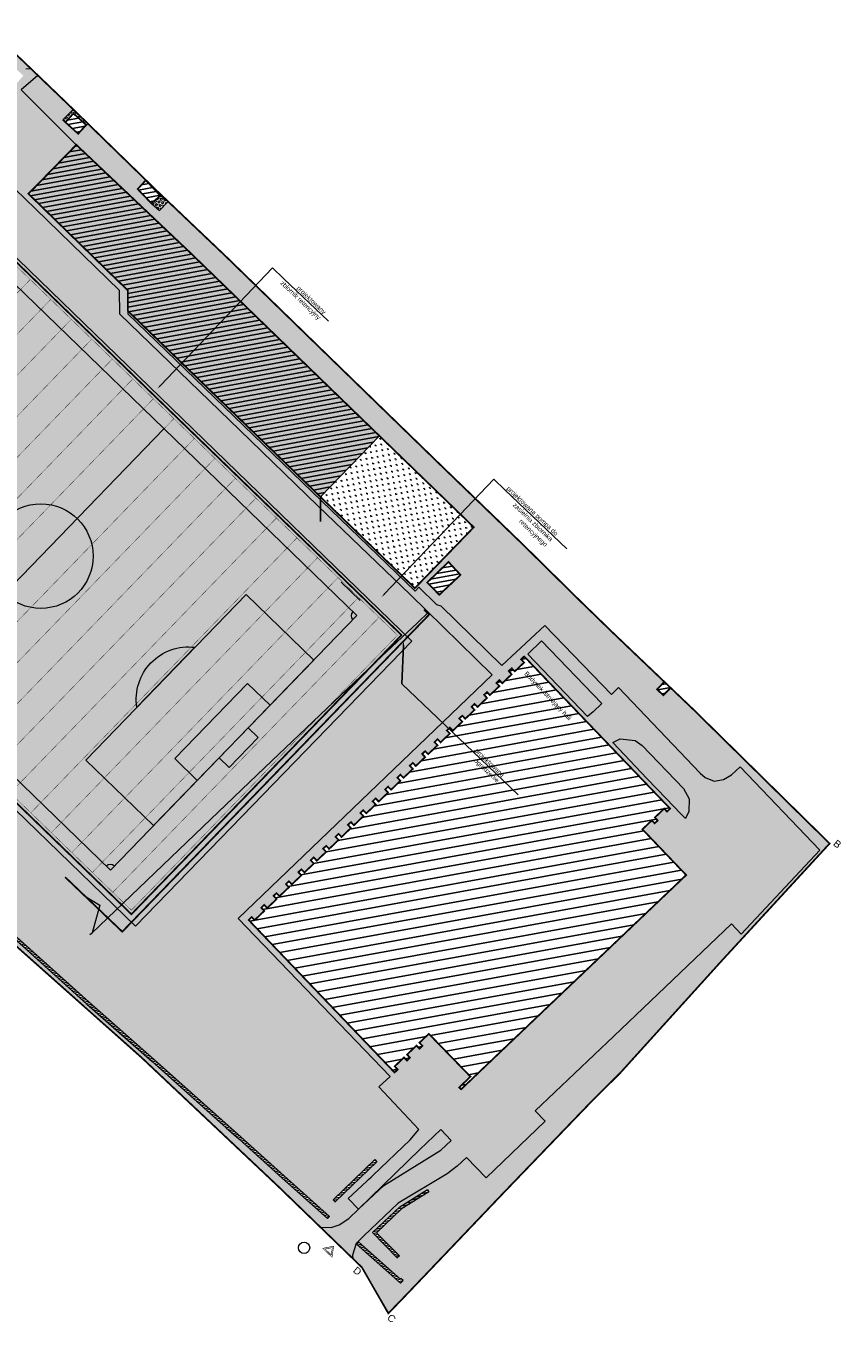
# Model space of a CAD drawing. Header units: metres. Extents: x 7426999 to 7429100, y 5539936 to 5541998.
# Tile 2 of 5: x 7427261 to 7427404, y 5541227 to 5541454. Entities that reach past the tile are written whole.
import ezdxf
from ezdxf import colors
from ezdxf.entities.mleader import LeaderData, LeaderLine
from ezdxf.lldxf.tags import DXFTag
from ezdxf.math import Vec2, Vec3

# ---------------------------------------------------------------- set-up
doc = ezdxf.new("R2010")
doc.units = ezdxf.units.M
doc.linetypes.add('DASHED', pattern=[0.75, 0.5, -0.25])
doc.linetypes.add('DASHED2', pattern=[0.375, 0.25, -0.125])
doc.layers.get('0').update_dxf_attribs({"linetype": 'CONTINUOUS'})
for name, color, linetype, lineweight in [('__OPISY', 7, 'CONTINUOUS', 5), ('_PZT_NAWIERZCHNIE_L', 7, 'CONTINUOUS', 9), ('A_boisko_L', 67, 'CONTINUOUS', 9), ('A_budynki istniejące_L', 252, 'CONTINUOUS', 70), ('A_drenaż', 6, 'CONTINUOUS', 9), ('A_granica terenu do wniosku o ULICP', 151, 'DASHED2', 40), ('A_mur oporowy', 2, 'CONTINUOUS', 9), ('A_ogrodzenie likwidacja', 1, 'KRZYZYKI', 20), ('A_opisy', 3, 'CONTINUOUS', 25), ('A_teren podlegający przekształceniu', 1, 'DASHED2', 70), ('A_WYMIAROWANIE_drenaż', 4, 'CONTINUOUS', 0)]:
    doc.layers.add(name, color=color, linetype=linetype, lineweight=lineweight)
for name, color, linetype, lineweight, transparency in [('A_boisko_H', 67, 'CONTINUOUS', 9, 0.5), ('A_chodniki_H', 253, 'CONTINUOUS', 9, 0.5), ('A_tereny zielone', 63, 'CONTINUOUS', 9, 0.7)]:
    doc.layers.add(name, color=color, linetype=linetype, lineweight=lineweight, transparency=transparency)
doc.layers.add('A_budynki istniejące_H', color=252, linetype='CONTINUOUS', transparency=0.5)
doc.layers.add('A_inne obiekty infrastruktury boiska', color=33, linetype='CONTINUOUS')
doc.layers.add('A_teren przekształcany na trawe naturalną', color=170, linetype='CONTINUOUS')
doc.layers.add('A_ogrodzenie_projektowane', color=7, linetype='DASHED2', lineweight=9, true_color=0xed840c)
doc.styles.add('Arial', font='arial.ttf')
doc.styles.add('ARIAL 500', font='arial.ttf', dxfattribs={"height": 0.8})
tags = doc.linetypes.add('KRZYZYKI', pattern='A,0,-5.08,["X",Standard,S=2.54,R=0,X=-2.54,Y=-1.27],-5.08', length=10.16).pattern_tags.tags
tags[6] = DXFTag(74, 10)
pattern_1 = [(258.63756, (7427116.40293, 5541359.69487), (0.3183944, -0.0639824), [0.1875, -0.375]), (18.63756, (7427116.40293, 5541359.69487), (-0.10378683, 0.30772885), [0.1875, -0.375]), (318.63756, (7427116.366, 5541359.51105), (0.2146076, 0.24374645), [0.1875, -0.375])]
pattern_2 = [(10.3329, (7427118.9615, 5541381.5784), (-0.1423725, 0.7808772), [])]
pattern_3 = [(13.80393, (7427116.40293, 5541359.69487), (-0.0757555, 0.30832994), [])]

# ---------------------------------------------------------------- blocks, each defined once
blk = doc.blocks.new('boisko 110x68')
at = {"linetype": 'DASHED', "ltscale": 5}
blk.add_lwpolyline([(0, 0), (110, 0), (110, 68), (0, 68)], close=True, dxfattribs=at)
for points in [[(8, 3), (102, 3), (102, 65), (8, 65)], [(24.5, 54.17), (8, 54.17), (8, 13.85), (24.5, 13.85)], [(85.5, 54.16), (102, 54.16), (102, 13.84), (85.5, 13.84)], [(8, 43.17), (13.5, 43.17), (13.5, 24.85), (8, 24.85)], [(102, 43.16), (96.5, 43.16), (96.5, 24.84), (102, 24.84)], [(5.56, 30.35), (8, 30.35), (8, 37.67), (5.56, 37.67)], [(104.44, 30.34), (102, 30.34), (102, 37.66), (104.44, 37.66)]]:
    blk.add_lwpolyline(points, close=True)
blk.add_lwpolyline([(55, 2.94), (55, 65)])
for points in [[(24.5, 41.32), (24.5, 26.7, 0.499146)], [(85.5, 41.31), (85.5, 26.69, -0.499146)]]:
    blk.add_lwpolyline(points, format="xyb", close=True)
blk.add_circle((55, 34.01), 9.15)
for centre, start, end in [((8, 65), 270, 0), ((102, 65), 180, 270), ((8, 3), 0, 90), ((102, 3), 90, 180)]:
    blk.add_arc(centre, 0.982, start, end)
blk = doc.blocks.new('bosiko 110x68')
at = {"layer": 'A_drenaż', "const_width": 0.06}
blk.add_lwpolyline([(0.5, 0.5), (109.5, 0.5), (109.5, 67.5), (0.5, 67.5)], close=True, dxfattribs=at)
for points in [[(5, 67.5), (5, 0.5)], [(10, 67.5), (10, 0.5)], [(15, 67.5), (15, 0.5)], [(20, 67.5), (20, 0.5)], [(25, 67.5), (25, 0.5)], [(30, 67.5), (30, 0.5)], [(35, 67.5), (35, 0.5)], [(40, 67.5), (40, 0.5)], [(45, 67.5), (45, 0.5)], [(50, 67.5), (50, 0.5)], [(55, 67.5), (55, 0.5)], [(60, 67.5), (60, 0.5)], [(65, 67.5), (65, 0.5)], [(70, 67.5), (70, 0.5)], [(75, 67.5), (75, 0.5)], [(80, 67.5), (80, 0.5)], [(85, 67.5), (85, 0.5)], [(90, 67.5), (90, 0.5)], [(95, 67.5), (95, 0.5)], [(100, 67.5), (100, 0.5)], [(105, 67.5), (105, 0.5)]]:
    blk.add_lwpolyline(points, dxfattribs=at)

msp = doc.modelspace()

# ---------------------------------------------------------------- hatches: boundary and pattern name
at = {"layer": 'A_boisko_H'}
h = msp.add_hatch(dxfattribs=at)
h.set_pattern_fill('SITEWORK_GRASS', color=256, angle=9, pattern_type=2)
h.set_pattern_definition([(55.3329, (7427119.65196, 5541382.3018), (-0.179367, 0.9837822), [0.1875, -1.2267136]), (10.3329, (7427119.652, 5541382.3018), (-0.179367, 0.9837822), [0.1875, -0.8125]), (100.3329, (7427119.652, 5541382.3018), (-0.9837822, -0.179367), [0.1875, -0.8125])])
h.paths.add_polyline_path([(7427327.09, 5541346.94), (7427248.05, 5541423.45), (7427200.75, 5541374.59), (7427279.79, 5541298.08)])
h = msp.add_hatch(dxfattribs=at)
h.set_pattern_fill('SITEWORK_GRASS', color=256, angle=9, pattern_type=2)
h.set_pattern_definition([(55.3329, (7427118.9615, 5541381.5784), (-0.179367, 0.9837822), [0.1875, -1.2267136]), (10.3329, (7427118.9615, 5541381.5784), (-0.179367, 0.9837822), [0.1875, -0.8125]), (100.3329, (7427118.9615, 5541381.5784), (-0.9837822, -0.179367), [0.1875, -0.8125])])
h.paths.add_polyline_path([(7427323.22, 5541381.81), (7427339.74, 5541365.82), (7427329.43, 5541355.16), (7427321.28, 5541363.03), (7427312.9, 5541371.13)])
at = {"layer": 'A_budynki istniejące_H'}
h = msp.add_hatch(dxfattribs=at)
h.set_pattern_fill('ANSI31', color=256, scale=0.5, angle=9)
h.set_pattern_definition([(10.3329, (7427118.9615, 5541381.5784), (-0.284745, 1.561754), [])])
h.paths.add_polyline_path([(7427348.56, 5541343.21), (7427374.12, 5541316.56), (7427373.58, 5541316.05), (7427373.09, 5541316.57), (7427371.44, 5541315.01), (7427371.94, 5541314.48), (7427371.41, 5541313.98), (7427370.92, 5541314.51), (7427369.27, 5541312.95), (7427371.95, 5541310.14), (7427376.93, 5541304.94), (7427337.53, 5541267.44), (7427337.19, 5541267.77), (7427339.16, 5541269.65), (7427331.87, 5541277.15), (7427330.23, 5541275.6), (7427330.76, 5541275.04), (7427330.23, 5541274.54), (7427329.71, 5541275.09), (7427328.06, 5541273.52), (7427328.58, 5541272.97), (7427328.05, 5541272.46), (7427327.53, 5541273.01), (7427325.88, 5541271.45), (7427326.42, 5541270.89), (7427325.87, 5541270.38), (7427300.32, 5541297.07), (7427300.86, 5541297.58), (7427301.36, 5541297.05), (7427303.06, 5541298.66), (7427302.53, 5541299.22), (7427303.05, 5541299.71), (7427303.57, 5541299.16), (7427305.22, 5541300.73), (7427304.69, 5541301.3), (7427305.2, 5541301.78), (7427305.72, 5541301.23), (7427307.37, 5541302.8), (7427306.85, 5541303.36), (7427307.37, 5541303.85), (7427307.88, 5541303.31), (7427309.56, 5541304.89), (7427309.02, 5541305.45), (7427309.55, 5541305.95), (7427310.09, 5541305.39), (7427311.73, 5541306.95), (7427311.18, 5541307.52), (7427311.71, 5541308.03), (7427312.26, 5541307.45), (7427313.89, 5541309), (7427313.36, 5541309.56), (7427313.89, 5541310.06), (7427314.41, 5541309.51), (7427316.06, 5541311.08), (7427315.53, 5541311.64), (7427316.06, 5541312.15), (7427316.58, 5541311.6), (7427318.22, 5541313.16), (7427317.7, 5541313.72), (7427318.22, 5541314.22), (7427318.75, 5541313.66), (7427320.41, 5541315.24), (7427319.88, 5541315.8), (7427320.4, 5541316.29), (7427320.92, 5541315.74), (7427322.56, 5541317.29), (7427322.02, 5541317.85), (7427322.56, 5541318.36), (7427323.08, 5541317.81), (7427324.73, 5541319.37), (7427324.21, 5541319.92), (7427324.73, 5541320.42), (7427325.25, 5541319.87), (7427326.9, 5541321.44), (7427326.37, 5541322), (7427326.9, 5541322.51), (7427327.43, 5541321.95), (7427329.07, 5541323.51), (7427328.54, 5541324.08), (7427329.06, 5541324.58), (7427329.59, 5541324.03), (7427331.23, 5541325.59), (7427330.7, 5541326.14), (7427331.23, 5541326.64), (7427331.75, 5541326.1), (7427333.39, 5541327.65), (7427332.86, 5541328.2), (7427333.4, 5541328.71), (7427333.92, 5541328.17), (7427335.55, 5541329.71), (7427335.02, 5541330.26), (7427335.55, 5541330.76), (7427336.07, 5541330.21), (7427337.73, 5541331.79), (7427337.2, 5541332.35), (7427337.73, 5541332.84), (7427338.25, 5541332.29), (7427339.88, 5541333.85), (7427339.36, 5541334.4), (7427339.88, 5541334.9), (7427340.39, 5541334.36), (7427342.06, 5541335.94), (7427341.54, 5541336.49), (7427342.05, 5541336.97), (7427342.56, 5541336.43), (7427344.22, 5541338), (7427343.69, 5541338.56), (7427344.21, 5541339.06), (7427344.73, 5541338.52), (7427346.38, 5541340.08), (7427345.85, 5541340.64), (7427346.38, 5541341.14), (7427346.91, 5541340.59), (7427348.55, 5541342.14), (7427348.02, 5541342.7)])
at = {"layer": 'A_chodniki_H'}
h = msp.add_hatch(dxfattribs=at)
h.set_pattern_fill('GENERAL_HEXAGON', color=256, scale=1.5, angle=-57.6953, pattern_type=2)
h.set_pattern_definition(pattern_1)
h.paths.add_polyline_path([(7427312.89, 5541243.3), (7427314.75, 5541243.25), (7427316.18, 5541243.72), (7427317.84, 5541244.85), (7427319.57, 5541246.44), (7427317.72, 5541248.3), (7427321.01, 5541251.36), (7427321.38, 5541251.7), (7427321.75, 5541252.04), (7427322.11, 5541252.38), (7427328.58, 5541258.61), (7427330.09, 5541260.41), (7427323.12, 5541267.86), (7427325.08, 5541269.7), (7427298.49, 5541297.32), (7427342.95, 5541340.01), (7427328.68, 5541353.98), (7427312.44, 5541369.59), (7427298.73, 5541382.85), (7427277.78, 5541403.1), (7427277.72, 5541407.27), (7427262.97, 5541421.54), (7427255.82, 5541428.46), (7427251.26, 5541428.48), (7427250.75, 5541427.87), (7427252.19, 5541426.68), (7427251.32, 5541425.57), (7427248.26, 5541428.16), (7427249.5, 5541429.45), (7427241.49, 5541428.41), (7427235.67, 5541427.08), (7427217.81, 5541408.93), (7427205.72, 5541396.49), (7427186.78, 5541377.78), (7427184.71, 5541375.16), (7427184.92, 5541371.82), (7427188.92, 5541368.13), (7427189.77, 5541369.07), (7427190.38, 5541368.24), (7427189.68, 5541367.45), (7427205.99, 5541352.83), (7427200.71, 5541346.78), (7427194.13, 5541352.7), (7427192.59, 5541354.04), (7427189.69, 5541356.68), (7427184.91, 5541361.02), (7427182.35, 5541363.35), (7427180.22, 5541365.25), (7427178.93, 5541363.93), (7427177.97, 5541362.93), (7427172.66, 5541368.39), (7427174.62, 5541370.42), (7427179.64, 5541375.47), (7427179.98, 5541375.21), (7427203.65, 5541398.59), (7427215.39, 5541410.29), (7427237.09, 5541433.1), (7427241.49, 5541434.47), (7427239.97, 5541435.86), (7427243.07, 5541439.46), (7427250.46, 5541432.98), (7427260.89, 5541444.87), (7427253.84, 5541451.05), (7427254.6, 5541451.9), (7427261.31, 5541446.04), (7427262.18, 5541446.1), (7427263.41, 5541444.92), (7427260.46, 5541442.38), (7427270.14, 5541432.76), (7427262.8, 5541425.24), (7427261.75, 5541424.2), (7427269.12, 5541416.97), (7427269.89, 5541416.27), (7427277.41, 5541408.96), (7427279.16, 5541407.3), (7427279.18, 5541403.15), (7427299.43, 5541383.63), (7427313.14, 5541370.37), (7427329.45, 5541354.65), (7427330.14, 5541355.32), (7427333.2, 5541352.27), (7427333.96, 5541352.05), (7427344.66, 5541341.63), (7427352.19, 5541348.62), (7427363.83, 5541336.54), (7427365.08, 5541337.79), (7427379.36, 5541322.8), (7427380.25, 5541322.03), (7427381.81, 5541321.37), (7427383.48, 5541321.65), (7427384.86, 5541322.51), (7427386.39, 5541323.91), (7427400.33, 5541309.31), (7427386.58, 5541294.57), (7427384.85, 5541296.39), (7427364.25, 5541276.73), (7427350.51, 5541263.66), (7427352.26, 5541261.86), (7427341.9, 5541251.93), (7427338.44, 5541255.52), (7427336.85, 5541254), (7427335.07, 5541252.64), (7427326.5, 5541247.52), (7427320.48, 5541241.81), (7427319.15, 5541240.43), (7427318.49, 5541238.43), (7427318.55, 5541237.82)])
h.paths.add_polyline_path([(7427348.56, 5541343.21), (7427374.12, 5541316.56), (7427373.58, 5541316.05), (7427373.09, 5541316.57), (7427371.44, 5541315.01), (7427371.94, 5541314.48), (7427371.41, 5541313.98), (7427370.92, 5541314.51), (7427369.27, 5541312.95), (7427371.95, 5541310.14), (7427376.93, 5541304.94), (7427337.53, 5541267.44), (7427337.19, 5541267.77), (7427339.16, 5541269.65), (7427331.87, 5541277.15), (7427330.23, 5541275.6), (7427330.76, 5541275.04), (7427330.23, 5541274.54), (7427329.71, 5541275.09), (7427328.06, 5541273.52), (7427328.58, 5541272.97), (7427328.05, 5541272.46), (7427327.53, 5541273.01), (7427325.88, 5541271.45), (7427326.42, 5541270.89), (7427325.87, 5541270.38), (7427300.32, 5541297.07), (7427300.86, 5541297.58), (7427301.36, 5541297.05), (7427303.06, 5541298.66), (7427302.53, 5541299.22), (7427303.05, 5541299.71), (7427303.57, 5541299.16), (7427305.22, 5541300.73), (7427304.69, 5541301.3), (7427305.2, 5541301.78), (7427305.72, 5541301.23), (7427307.37, 5541302.8), (7427306.85, 5541303.36), (7427307.37, 5541303.85), (7427307.88, 5541303.31), (7427309.56, 5541304.89), (7427309.02, 5541305.45), (7427309.55, 5541305.95), (7427310.09, 5541305.39), (7427311.73, 5541306.95), (7427311.18, 5541307.52), (7427311.71, 5541308.03), (7427312.26, 5541307.45), (7427313.89, 5541309), (7427313.36, 5541309.56), (7427313.89, 5541310.06), (7427314.41, 5541309.51), (7427316.06, 5541311.08), (7427315.53, 5541311.64), (7427316.06, 5541312.15), (7427316.58, 5541311.6), (7427318.22, 5541313.16), (7427317.7, 5541313.72), (7427318.22, 5541314.22), (7427318.75, 5541313.66), (7427320.41, 5541315.24), (7427319.88, 5541315.8), (7427320.4, 5541316.29), (7427320.92, 5541315.74), (7427322.56, 5541317.29), (7427322.02, 5541317.85), (7427322.56, 5541318.36), (7427323.08, 5541317.81), (7427324.73, 5541319.37), (7427324.21, 5541319.92), (7427324.73, 5541320.42), (7427325.25, 5541319.87), (7427326.9, 5541321.44), (7427326.37, 5541322), (7427326.9, 5541322.51), (7427327.43, 5541321.95), (7427329.07, 5541323.51), (7427328.54, 5541324.08), (7427329.06, 5541324.58), (7427329.59, 5541324.03), (7427331.23, 5541325.59), (7427330.7, 5541326.14), (7427331.23, 5541326.64), (7427331.75, 5541326.1), (7427333.39, 5541327.65), (7427332.86, 5541328.2), (7427333.4, 5541328.71), (7427333.92, 5541328.17), (7427335.55, 5541329.71), (7427335.02, 5541330.26), (7427335.55, 5541330.76), (7427336.07, 5541330.21), (7427337.73, 5541331.79), (7427337.2, 5541332.35), (7427337.73, 5541332.84), (7427338.25, 5541332.29), (7427339.88, 5541333.85), (7427339.36, 5541334.4), (7427339.88, 5541334.9), (7427340.39, 5541334.36), (7427342.06, 5541335.94), (7427341.54, 5541336.49), (7427342.05, 5541336.97), (7427342.56, 5541336.43), (7427344.22, 5541338), (7427343.69, 5541338.56), (7427344.21, 5541339.06), (7427344.73, 5541338.52), (7427346.38, 5541340.08), (7427345.85, 5541340.64), (7427346.38, 5541341.14), (7427346.91, 5541340.59), (7427348.55, 5541342.14), (7427348.02, 5541342.7)], flags=16)
h.paths.add_polyline_path([(7427351.57, 5541345.94), (7427362.15, 5541334.94), (7427360.65, 5541333.53), (7427359.66, 5541332.72), (7427349.2, 5541343.63)], flags=16)
h.paths.add_polyline_path([(7427367.98, 5541328.49), (7427369.23, 5541327.62), (7427376.47, 5541320.1), (7427377.44, 5541318.27), (7427377.4, 5541316.06), (7427376.82, 5541314.84), (7427376.01, 5541315.63), (7427373.45, 5541318.31), (7427370.11, 5541321.81), (7427364.08, 5541328.14), (7427365.35, 5541328.77)], flags=16)
h.paths.add_polyline_path([(7427335.79, 5541258.5), (7427333.96, 5541260.42), (7427330.31, 5541256.89), (7427319.57, 5541246.44), (7427323.95, 5541250.54), (7427324.47, 5541250.91), (7427333.98, 5541256.76)], flags=16)
h = msp.add_hatch(dxfattribs=at)
h.set_pattern_fill('GENERAL_HEXAGON', color=256, scale=1.5, angle=-57.6953, pattern_type=2)
h.set_pattern_definition(pattern_1)
h.paths.add_polyline_path([(7427267.81, 5541437.12), (7427268.24, 5541436.7), (7427269.64, 5541438.25), (7427271.87, 5541436.24), (7427270.47, 5541434.69), (7427272.18, 5541436.46), (7427269.61, 5541438.96)])
h = msp.add_hatch(dxfattribs=at)
h.set_pattern_fill('GENERAL_HEXAGON', color=256, scale=1.5, angle=-57.6953, pattern_type=2)
h.set_pattern_definition(pattern_1)
h.paths.add_polyline_path([(7427283.3, 5541422.5), (7427284.71, 5541421.28), (7427286.15, 5541422.75), (7427284.86, 5541423.86)])
at = {"layer": 'A_inne obiekty infrastruktury boiska'}
h = msp.add_hatch(dxfattribs=at)
h.set_pattern_fill('ANSI31', color=256, scale=0.25, angle=9)
h.set_pattern_definition(pattern_2)
h.paths.add_polyline_path([(7427269.64, 5541438.25), (7427271.87, 5541436.24), (7427270.47, 5541434.69), (7427268.24, 5541436.7)])
h = msp.add_hatch(dxfattribs=at)
h.set_pattern_fill('ANSI31', color=256, scale=0.25, angle=9)
h.set_pattern_definition(pattern_2)
h.paths.add_polyline_path([(7427282.3, 5541426.55), (7427284.86, 5541423.86), (7427283.3, 5541422.5), (7427280.89, 5541425.01)])
h = msp.add_hatch(dxfattribs=at)
h.set_pattern_fill('ANSI31', color=256, scale=0.25, angle=9)
h.set_pattern_definition(pattern_2)
h.paths.add_polyline_path([(7427335.31, 5541359.75), (7427337.42, 5541357.48), (7427333.7, 5541353.99), (7427331.59, 5541356.15)])
h = msp.add_hatch(dxfattribs=at)
h.set_pattern_fill('ANSI31', color=256, scale=0.25, angle=9)
h.set_pattern_definition(pattern_2)
h.paths.add_polyline_path([(7427373.1, 5541338.77), (7427374.21, 5541337.71), (7427372.92, 5541336.41), (7427371.84, 5541337.44)])
at = {"layer": 'A_mur oporowy'}
h = msp.add_hatch(dxfattribs=at)
h.set_pattern_fill('ANSI31', color=256, scale=0.1, angle=12.471)
h.set_pattern_definition(pattern_3)
h.paths.add_polyline_path([(7427256.54, 5541296.28), (7427271.97, 5541282.34), (7427283.43, 5541272.28), (7427296.37, 5541260.71), (7427298.6, 5541258.76), (7427306.2, 5541251.91), (7427314.13, 5541244.81), (7427314.47, 5541245.19), (7427306.54, 5541252.29), (7427298.94, 5541259.14), (7427296.71, 5541261.09), (7427283.77, 5541272.66), (7427272.31, 5541282.72), (7427256.88, 5541296.66), (7427244.54, 5541307.8), (7427240.12, 5541311.6), (7427230.32, 5541320.51), (7427219.06, 5541330.75), (7427200.88, 5541346.97), (7427200.54, 5541346.59), (7427218.72, 5541330.37), (7427229.98, 5541320.15), (7427239.78, 5541311.22), (7427244.2, 5541307.42)])
h = msp.add_hatch(dxfattribs=at)
h.set_pattern_fill('ANSI31', color=256, scale=0.1, angle=12.471)
h.set_pattern_definition(pattern_3)
h.paths.add_polyline_path([(7427322.41, 5541255.13), (7427322.75, 5541254.77), (7427315.45, 5541247.72), (7427315.11, 5541248.08)])
h = msp.add_hatch(dxfattribs=at)
h.set_pattern_fill('ANSI31', color=256, scale=0.1, angle=12.471)
h.set_pattern_definition(pattern_3)
h.paths.add_polyline_path([(7427322.73, 5541242.33), (7427326.71, 5541238.31), (7427326.35, 5541237.95), (7427322.01, 5541242.35), (7427326.8, 5541246.89), (7427331.62, 5541249.91), (7427331.88, 5541249.49), (7427327.1, 5541246.49)])
h = msp.add_hatch(dxfattribs=at)
h.set_pattern_fill('ANSI31', color=256, scale=0.1, angle=12.471)
h.set_pattern_definition(pattern_3)
h.paths.add_polyline_path([(7427319.23, 5541240.33), (7427326.9, 5541233.52), (7427327.35, 5541233.99), (7427326.99, 5541234.33), (7427326.88, 5541234.22), (7427319.57, 5541240.71)])
at = {"layer": 'A_teren przekształcany na trawe naturalną'}
h = msp.add_hatch(dxfattribs=at)
h.set_pattern_fill('ANSI31', color=256, scale=0.25, angle=9)
h.set_pattern_definition(pattern_2)
h.paths.add_polyline_path([(7427270.14, 5541432.76), (7427289.93, 5541414.03), (7427323.22, 5541381.81), (7427312.9, 5541371.13), (7427279.18, 5541403.67), (7427279.16, 5541407.3), (7427277.41, 5541408.96), (7427261.75, 5541424.2), (7427262.8, 5541425.24)])
at = {"layer": 'A_tereny zielone'}
h = msp.add_hatch(color=256, dxfattribs=at)
h.dxf.hatch_style = 1
h.paths.add_polyline_path([(7427172.66, 5541368.39), (7427174.62, 5541370.42), (7427179.64, 5541375.47), (7427179.98, 5541375.21), (7427203.65, 5541398.59), (7427215.39, 5541410.29), (7427237.09, 5541433.1), (7427241.49, 5541434.47), (7427239.97, 5541435.86), (7427243.07, 5541439.46), (7427243.41, 5541439.16), (7427253.84, 5541451.05), (7427254.6, 5541451.9), (7427261.31, 5541446.04), (7427262.18, 5541446.1), (7427259.22, 5541448.94), (7427254.41, 5541453.57), (7427252.46, 5541450.31), (7427244.15, 5541442.18), (7427222.77, 5541419.91), (7427206.1, 5541403.07)])
h = msp.add_hatch(color=256, dxfattribs=at)
h.dxf.hatch_style = 1
h.paths.add_polyline_path([(7427386.39, 5541323.91), (7427400.33, 5541309.31), (7427386.58, 5541294.57), (7427384.85, 5541296.39), (7427364.25, 5541276.73), (7427350.51, 5541263.66), (7427352.26, 5541261.86), (7427341.9, 5541251.93), (7427338.44, 5541255.52), (7427336.85, 5541254), (7427335.07, 5541252.64), (7427326.5, 5541247.52), (7427320.48, 5541241.81), (7427319.15, 5541240.43), (7427318.49, 5541238.43), (7427318.55, 5541237.82), (7427320.15, 5541236.27), (7427324.78, 5541228.21), (7427327.9, 5541231.44), (7427332.02, 5541235.75), (7427345.01, 5541249.37), (7427360.53, 5541265.49), (7427365.33, 5541270.24), (7427367.48, 5541272.62), (7427383.24, 5541290.03), (7427402.05, 5541310.46), (7427396.7, 5541315.71), (7427378.19, 5541333.92), (7427374.21, 5541337.71), (7427372.92, 5541336.41), (7427371.84, 5541337.44), (7427373.1, 5541338.77), (7427366.52, 5541345.04), (7427363.62, 5541347.81), (7427361.29, 5541350.08), (7427358.58, 5541352.7), (7427348.33, 5541362.8), (7427334.14, 5541376.5), (7427315.34, 5541394.75), (7427296.48, 5541413.08), (7427286.23, 5541422.83), (7427284.71, 5541421.28), (7427283.3, 5541422.5), (7427280.89, 5541425.01), (7427282.33, 5541426.58), (7427272.18, 5541436.46), (7427270.47, 5541434.69), (7427268.24, 5541436.7), (7427267.81, 5541437.12), (7427269.61, 5541438.96), (7427268.91, 5541439.64), (7427263.41, 5541444.92), (7427260.46, 5541442.38), (7427270.14, 5541432.76), (7427262.8, 5541425.24), (7427261.75, 5541424.2), (7427269.12, 5541416.97), (7427269.89, 5541416.27), (7427277.41, 5541408.96), (7427279.16, 5541407.3), (7427279.18, 5541403.15), (7427299.43, 5541383.63), (7427313.14, 5541370.37), (7427329.45, 5541354.65), (7427330.14, 5541355.32), (7427333.2, 5541352.27), (7427333.96, 5541352.05), (7427344.66, 5541341.63), (7427352.19, 5541348.62), (7427363.83, 5541336.54), (7427365.08, 5541337.79), (7427379.36, 5541322.8), (7427380.25, 5541322.03), (7427381.81, 5541321.37), (7427383.48, 5541321.65), (7427384.86, 5541322.51)])
h.paths.add_polyline_path([(7427323.22, 5541381.81), (7427339.74, 5541365.82), (7427329.43, 5541355.16), (7427321.28, 5541363.03), (7427312.9, 5541371.13)], flags=16)
h.paths.add_polyline_path([(7427335.31, 5541359.75), (7427337.42, 5541357.48), (7427333.7, 5541353.99), (7427331.59, 5541356.15)], flags=16)
h.paths.add_polyline_path([(7427322.73, 5541242.33), (7427326.71, 5541238.31), (7427326.35, 5541237.95), (7427322.01, 5541242.35), (7427326.8, 5541246.89), (7427331.62, 5541249.91), (7427331.88, 5541249.49), (7427327.1, 5541246.49)], flags=16)
h.paths.add_polyline_path([(7427319.23, 5541240.33), (7427326.9, 5541233.52), (7427327.35, 5541233.99), (7427326.99, 5541234.33), (7427326.88, 5541234.22), (7427319.57, 5541240.71)], flags=16)
h = msp.add_hatch(color=256, dxfattribs=at)
h.dxf.hatch_style = 1
h.paths.add_polyline_path([(7427342.95, 5541340.01), (7427328.68, 5541353.98), (7427312.44, 5541369.59), (7427298.73, 5541382.85), (7427277.78, 5541403.1), (7427277.72, 5541407.27), (7427262.97, 5541421.54), (7427255.82, 5541428.46), (7427251.26, 5541428.48), (7427250.75, 5541427.87), (7427252.19, 5541426.68), (7427251.32, 5541425.57), (7427248.26, 5541428.16), (7427249.5, 5541429.45), (7427241.49, 5541428.41), (7427235.67, 5541427.08), (7427217.81, 5541408.93), (7427205.72, 5541396.49), (7427186.78, 5541377.78), (7427184.71, 5541375.16), (7427184.92, 5541371.82), (7427188.92, 5541368.13), (7427189.77, 5541369.07), (7427190.38, 5541368.24), (7427189.68, 5541367.45), (7427205.99, 5541352.83), (7427200.71, 5541346.78), (7427194.13, 5541352.7), (7427192.59, 5541354.04), (7427189.69, 5541356.68), (7427184.91, 5541361.02), (7427182.35, 5541363.35), (7427180.22, 5541365.25), (7427178.93, 5541363.93), (7427177.97, 5541362.93), (7427210.43, 5541329.61), (7427230.33, 5541315.24), (7427241.97, 5541307.49), (7427247.55, 5541303.23), (7427281.57, 5541272.99), (7427305.53, 5541250.41), (7427312.89, 5541243.3), (7427314.75, 5541243.25), (7427316.18, 5541243.72), (7427317.84, 5541244.85), (7427319.57, 5541246.44), (7427317.72, 5541248.3), (7427321.01, 5541251.36), (7427321.38, 5541251.7), (7427321.75, 5541252.04), (7427322.11, 5541252.38), (7427328.58, 5541258.61), (7427330.09, 5541260.41), (7427323.12, 5541267.86), (7427325.08, 5541269.7), (7427298.49, 5541297.32)])
h.paths.add_polyline_path([(7427327.09, 5541346.94), (7427248.05, 5541423.45), (7427200.76, 5541374.59), (7427279.79, 5541298.08)], flags=16)
h.paths.add_polyline_path([(7427208.7, 5541361.93), (7427211.71, 5541358.84), (7427211, 5541358.15), (7427208, 5541361.21)], flags=16)
h.paths.add_polyline_path([(7427220.96, 5541343.02), (7427242.27, 5541322.8), (7427244.9, 5541325.62), (7427225.27, 5541344.56), (7427222.19, 5541344.44)], flags=16)
h.paths.add_polyline_path([(7427256.31, 5541316.03), (7427259.4, 5541313), (7427258.65, 5541312.37), (7427255.62, 5541315.32)], flags=16)
h.paths.add_polyline_path([(7427322.41, 5541255.13), (7427322.75, 5541254.77), (7427315.45, 5541247.72), (7427315.11, 5541248.08)], flags=16)
h.paths.add_polyline_path([(7427256.54, 5541296.28), (7427271.97, 5541282.34), (7427283.43, 5541272.28), (7427296.37, 5541260.71), (7427298.6, 5541258.76), (7427306.2, 5541251.91), (7427314.13, 5541244.81), (7427314.47, 5541245.19), (7427306.54, 5541252.29), (7427298.94, 5541259.14), (7427296.71, 5541261.09), (7427283.77, 5541272.66), (7427272.31, 5541282.72), (7427256.88, 5541296.66), (7427244.54, 5541307.8), (7427240.12, 5541311.6), (7427230.32, 5541320.51), (7427219.06, 5541330.75), (7427200.88, 5541346.97), (7427200.54, 5541346.59), (7427218.72, 5541330.37), (7427229.98, 5541320.15), (7427239.78, 5541311.22), (7427244.2, 5541307.42)], flags=16)
h = msp.add_hatch(color=256, dxfattribs=at)
h.dxf.hatch_style = 1
h.paths.add_polyline_path([(7427351.57, 5541345.94), (7427362.15, 5541334.94), (7427360.65, 5541333.53), (7427359.66, 5541332.72), (7427349.2, 5541343.63)])
h = msp.add_hatch(color=256, dxfattribs=at)
h.dxf.hatch_style = 1
h.paths.add_polyline_path([(7427367.98, 5541328.49), (7427369.23, 5541327.62), (7427376.47, 5541320.1), (7427377.44, 5541318.27), (7427377.4, 5541316.06), (7427376.82, 5541314.84), (7427376.01, 5541315.63), (7427373.45, 5541318.31), (7427370.11, 5541321.81), (7427364.08, 5541328.14), (7427365.35, 5541328.77)])
h = msp.add_hatch(color=256, dxfattribs=at)
h.dxf.hatch_style = 1
h.paths.add_polyline_path([(7427335.79, 5541258.5), (7427333.96, 5541260.42), (7427330.31, 5541256.89), (7427319.57, 5541246.44), (7427323.95, 5541250.54), (7427324.47, 5541250.91), (7427333.98, 5541256.76)])

# ---------------------------------------------------------------- linework, layer by layer
at = {"layer": '__OPISY', "const_width": 0.1}
for points in [[(7427313.3, 5541239.6), (7427315.2, 5541239.97), (7427314.92, 5541238.05)], [(7427313.72, 5541239.48), (7427314.97, 5541239.72), (7427314.78, 5541238.46)]]:
    msp.add_lwpolyline(points, close=True, dxfattribs=at)
at = {"layer": '_PZT_NAWIERZCHNIE_L'}
for points in [[(7427261.31, 5541446.04), (7427262.18, 5541446.1), (7427263.41, 5541444.92), (7427260.46, 5541442.38), (7427270.14, 5541432.76), (7427262.8, 5541425.24), (7427261.75, 5541424.2), (7427269.12, 5541416.97), (7427269.89, 5541416.27), (7427277.41, 5541408.96), (7427279.16, 5541407.3), (7427279.18, 5541403.15), (7427299.43, 5541383.63), (7427313.14, 5541370.37), (7427329.45, 5541354.65), (7427330.14, 5541355.32), (7427333.2, 5541352.27), (7427333.96, 5541352.05), (7427344.66, 5541341.63), (7427352.19, 5541348.62), (7427363.83, 5541336.54), (7427365.08, 5541337.79), (7427379.36, 5541322.8), (7427380.25, 5541322.03), (7427381.81, 5541321.37), (7427383.48, 5541321.65), (7427384.86, 5541322.51), (7427386.39, 5541323.91), (7427400.33, 5541309.31), (7427386.58, 5541294.57), (7427384.85, 5541296.39), (7427364.25, 5541276.73), (7427350.51, 5541263.66), (7427352.26, 5541261.86), (7427341.9, 5541251.93), (7427338.44, 5541255.52), (7427336.85, 5541254), (7427335.07, 5541252.64), (7427326.5, 5541247.52), (7427320.48, 5541241.81), (7427319.15, 5541240.43), (7427318.49, 5541238.43), (7427318.55, 5541237.82), (7427312.89, 5541243.3)], [(7427261.31, 5541446.04), (7427262.18, 5541446.1), (7427263.41, 5541444.92), (7427260.46, 5541442.38), (7427270.14, 5541432.76), (7427262.8, 5541425.24), (7427261.75, 5541424.2), (7427269.12, 5541416.97), (7427269.89, 5541416.27), (7427277.41, 5541408.96), (7427279.16, 5541407.3), (7427279.18, 5541403.15), (7427299.43, 5541383.63), (7427313.14, 5541370.37), (7427329.45, 5541354.65), (7427330.14, 5541355.32), (7427333.2, 5541352.27), (7427333.96, 5541352.05), (7427344.66, 5541341.63), (7427352.19, 5541348.62), (7427363.83, 5541336.54), (7427365.08, 5541337.79), (7427379.36, 5541322.8), (7427380.25, 5541322.03), (7427381.81, 5541321.37), (7427383.48, 5541321.65), (7427384.86, 5541322.51), (7427386.39, 5541323.91), (7427400.33, 5541309.31), (7427386.58, 5541294.57), (7427384.85, 5541296.39), (7427364.25, 5541276.73), (7427350.51, 5541263.66), (7427352.26, 5541261.86), (7427341.9, 5541251.93), (7427338.44, 5541255.52), (7427336.85, 5541254), (7427335.07, 5541252.64), (7427326.5, 5541247.52), (7427320.48, 5541241.81), (7427319.15, 5541240.43), (7427318.49, 5541238.43), (7427318.55, 5541237.82), (7427312.89, 5541243.3)], [(7427312.89, 5541243.3), (7427314.75, 5541243.25), (7427316.18, 5541243.72), (7427317.84, 5541244.85), (7427319.57, 5541246.44), (7427317.72, 5541248.3), (7427321.01, 5541251.36), (7427321.38, 5541251.7), (7427321.75, 5541252.04), (7427322.11, 5541252.38), (7427328.58, 5541258.61), (7427330.09, 5541260.41), (7427323.12, 5541267.86), (7427325.08, 5541269.7), (7427298.49, 5541297.32), (7427342.95, 5541340.01), (7427328.68, 5541353.98), (7427312.44, 5541369.59), (7427298.73, 5541382.85), (7427277.78, 5541403.1), (7427277.72, 5541407.27), (7427262.97, 5541421.54), (7427255.82, 5541428.46)], [(7427312.89, 5541243.3), (7427314.75, 5541243.25), (7427316.18, 5541243.72), (7427317.84, 5541244.85), (7427319.57, 5541246.44), (7427317.72, 5541248.3), (7427321.01, 5541251.36), (7427321.38, 5541251.7), (7427321.75, 5541252.04), (7427322.11, 5541252.38), (7427328.58, 5541258.61), (7427330.09, 5541260.41), (7427323.12, 5541267.86), (7427325.08, 5541269.7), (7427298.49, 5541297.32), (7427342.95, 5541340.01), (7427328.68, 5541353.98), (7427312.44, 5541369.59), (7427298.73, 5541382.85), (7427277.78, 5541403.1), (7427277.72, 5541407.27), (7427262.97, 5541421.54), (7427255.82, 5541428.46)], [(7427335.79, 5541258.5), (7427333.96, 5541260.42), (7427330.31, 5541256.89), (7427319.57, 5541246.44), (7427323.95, 5541250.54), (7427324.47, 5541250.91), (7427333.98, 5541256.76), (7427335.79, 5541258.5)]]:
    msp.add_lwpolyline(points, dxfattribs=at)
for points in [[(7427318.55, 5541237.82), (7427320.15, 5541236.27), (7427324.78, 5541228.21), (7427327.9, 5541231.44), (7427332.02, 5541235.75), (7427345.01, 5541249.37), (7427360.53, 5541265.49), (7427365.33, 5541270.24), (7427367.48, 5541272.62), (7427383.24, 5541290.03), (7427402.05, 5541310.46), (7427396.7, 5541315.71), (7427378.19, 5541333.92), (7427374.21, 5541337.71), (7427366.52, 5541345.04), (7427363.62, 5541347.81), (7427361.29, 5541350.08), (7427358.58, 5541352.7), (7427348.33, 5541362.8), (7427334.14, 5541376.5), (7427315.34, 5541394.75), (7427296.48, 5541413.08), (7427284.23, 5541424.73), (7427272.18, 5541436.46), (7427270.47, 5541434.69), (7427268.24, 5541436.7), (7427267.81, 5541437.12), (7427269.61, 5541438.96), (7427268.91, 5541439.64), (7427263.41, 5541444.92), (7427260.46, 5541442.38), (7427270.14, 5541432.76), (7427262.8, 5541425.24), (7427261.75, 5541424.2), (7427269.12, 5541416.97), (7427269.89, 5541416.27), (7427277.41, 5541408.96), (7427279.16, 5541407.3), (7427279.18, 5541403.15), (7427299.43, 5541383.63), (7427313.14, 5541370.37), (7427329.45, 5541354.65), (7427330.14, 5541355.32), (7427333.2, 5541352.27), (7427333.96, 5541352.05), (7427344.66, 5541341.63), (7427352.19, 5541348.62), (7427363.83, 5541336.54), (7427365.08, 5541337.79), (7427379.36, 5541322.8), (7427380.25, 5541322.03), (7427381.81, 5541321.37), (7427383.48, 5541321.65), (7427384.86, 5541322.51), (7427386.39, 5541323.91), (7427400.33, 5541309.31), (7427386.58, 5541294.57), (7427384.85, 5541296.39), (7427364.25, 5541276.73), (7427350.51, 5541263.66), (7427352.26, 5541261.86), (7427341.9, 5541251.93), (7427338.44, 5541255.52), (7427336.85, 5541254), (7427335.07, 5541252.64), (7427326.5, 5541247.52), (7427320.48, 5541241.81), (7427319.15, 5541240.43), (7427318.49, 5541238.43)], [(7427267.81, 5541437.12), (7427268.24, 5541436.7), (7427269.64, 5541438.25), (7427271.87, 5541436.24), (7427270.47, 5541434.69), (7427272.18, 5541436.46), (7427269.61, 5541438.96)], [(7427270.14, 5541432.76), (7427289.93, 5541414.03), (7427323.22, 5541381.81), (7427312.9, 5541371.13), (7427279.18, 5541403.67), (7427279.16, 5541407.3), (7427277.41, 5541408.96), (7427261.75, 5541424.2), (7427262.8, 5541425.24)], [(7427283.3, 5541422.5), (7427284.71, 5541421.28), (7427286.15, 5541422.75), (7427284.86, 5541423.86)], [(7427351.57, 5541345.94), (7427362.15, 5541334.94), (7427360.65, 5541333.53), (7427359.66, 5541332.72), (7427349.2, 5541343.63)], [(7427367.98, 5541328.49), (7427369.23, 5541327.62), (7427376.47, 5541320.1), (7427377.44, 5541318.27), (7427377.4, 5541316.06), (7427376.82, 5541314.84), (7427376.01, 5541315.63), (7427373.45, 5541318.31), (7427370.11, 5541321.81), (7427364.08, 5541328.14), (7427365.35, 5541328.77)]]:
    msp.add_lwpolyline(points, close=True, dxfattribs=at)
at = {"layer": 'A_boisko_L'}
for points in [[(7427328.87, 5541345.9), (7427248.4, 5541423.81), (7427200.06, 5541373.87), (7427280.53, 5541295.97)], [(7427323.22, 5541381.81), (7427339.74, 5541365.82), (7427329.43, 5541355.16), (7427321.28, 5541363.03), (7427312.9, 5541371.13)]]:
    msp.add_lwpolyline(points, close=True, dxfattribs=at)
at = {"layer": 'A_budynki istniejące_L', "const_width": 0.3}
msp.add_lwpolyline([(7427348.56, 5541343.21), (7427374.12, 5541316.56), (7427373.58, 5541316.05), (7427373.09, 5541316.57), (7427371.44, 5541315.01), (7427371.94, 5541314.48), (7427371.41, 5541313.98), (7427370.92, 5541314.51), (7427369.27, 5541312.95), (7427371.95, 5541310.14), (7427376.93, 5541304.94), (7427337.53, 5541267.44), (7427337.19, 5541267.77), (7427339.16, 5541269.65), (7427331.87, 5541277.15), (7427330.23, 5541275.6), (7427330.76, 5541275.04), (7427330.23, 5541274.54), (7427329.71, 5541275.09), (7427328.06, 5541273.52), (7427328.58, 5541272.97), (7427328.05, 5541272.46), (7427327.53, 5541273.01), (7427325.88, 5541271.45), (7427326.42, 5541270.89), (7427325.87, 5541270.38), (7427300.32, 5541297.07), (7427300.86, 5541297.58), (7427301.36, 5541297.05), (7427303.06, 5541298.66), (7427302.53, 5541299.22), (7427303.05, 5541299.71), (7427303.57, 5541299.16), (7427305.22, 5541300.73), (7427304.69, 5541301.3), (7427305.2, 5541301.78), (7427305.72, 5541301.23), (7427307.37, 5541302.8), (7427306.85, 5541303.36), (7427307.37, 5541303.85), (7427307.88, 5541303.31), (7427309.56, 5541304.89), (7427309.02, 5541305.45), (7427309.55, 5541305.95), (7427310.09, 5541305.39), (7427311.73, 5541306.95), (7427311.18, 5541307.52), (7427311.71, 5541308.03), (7427312.26, 5541307.45), (7427313.89, 5541309), (7427313.36, 5541309.56), (7427313.89, 5541310.06), (7427314.41, 5541309.51), (7427316.06, 5541311.08), (7427315.53, 5541311.64), (7427316.06, 5541312.15), (7427316.58, 5541311.6), (7427318.22, 5541313.16), (7427317.7, 5541313.72), (7427318.22, 5541314.22), (7427318.75, 5541313.66), (7427320.41, 5541315.24), (7427319.88, 5541315.8), (7427320.4, 5541316.29), (7427320.92, 5541315.74), (7427322.56, 5541317.29), (7427322.02, 5541317.85), (7427322.56, 5541318.36), (7427323.08, 5541317.81), (7427324.73, 5541319.37), (7427324.21, 5541319.92), (7427324.73, 5541320.42), (7427325.25, 5541319.87), (7427326.9, 5541321.44), (7427326.37, 5541322), (7427326.9, 5541322.51), (7427327.43, 5541321.95), (7427329.07, 5541323.51), (7427328.54, 5541324.08), (7427329.06, 5541324.58), (7427329.59, 5541324.03), (7427331.23, 5541325.59), (7427330.7, 5541326.14), (7427331.23, 5541326.64), (7427331.75, 5541326.1), (7427333.39, 5541327.65), (7427332.86, 5541328.2), (7427333.4, 5541328.71), (7427333.92, 5541328.17), (7427335.55, 5541329.71), (7427335.02, 5541330.26), (7427335.55, 5541330.76), (7427336.07, 5541330.21), (7427337.73, 5541331.79), (7427337.2, 5541332.35), (7427337.73, 5541332.84), (7427338.25, 5541332.29), (7427339.88, 5541333.85), (7427339.36, 5541334.4), (7427339.88, 5541334.9), (7427340.39, 5541334.36), (7427342.06, 5541335.94), (7427341.54, 5541336.49), (7427342.05, 5541336.97), (7427342.56, 5541336.43), (7427344.22, 5541338), (7427343.69, 5541338.56), (7427344.21, 5541339.06), (7427344.73, 5541338.52), (7427346.38, 5541340.08), (7427345.85, 5541340.64), (7427346.38, 5541341.14), (7427346.91, 5541340.59), (7427348.55, 5541342.14), (7427348.02, 5541342.7), (7427348.56, 5541343.21)], dxfattribs=at)
at = {"layer": 'A_drenaż'}
msp.add_lwpolyline([(7427319.86, 5541352.97), (7427316.53, 5541356.19)], dxfattribs=at)
msp.add_circle((7427310.02, 5541239.7), 1, dxfattribs=at)
at = {"layer": 'A_granica terenu do wniosku o ULICP', "ltscale": 5, "const_width": 0.3}
msp.add_lwpolyline([(7427247.55, 5541303.23), (7427281.57, 5541272.99), (7427305.53, 5541250.41), (7427320.15, 5541236.27), (7427324.78, 5541228.21), (7427327.9, 5541231.44), (7427332.02, 5541235.75), (7427345.01, 5541249.37), (7427360.53, 5541265.49), (7427365.33, 5541270.24), (7427367.48, 5541272.62), (7427383.24, 5541290.03), (7427402.05, 5541310.46), (7427396.7, 5541315.71), (7427378.19, 5541333.92), (7427374.21, 5541337.71), (7427366.52, 5541345.04), (7427363.62, 5541347.81), (7427361.29, 5541350.08), (7427358.58, 5541352.7), (7427348.33, 5541362.8), (7427334.14, 5541376.5), (7427315.34, 5541394.75), (7427296.48, 5541413.08), (7427284.23, 5541424.73), (7427268.91, 5541439.64), (7427263.41, 5541444.92), (7427259.22, 5541448.94)], dxfattribs=at)
at = {"layer": 'A_inne obiekty infrastruktury boiska', "const_width": 0.3}
for points in [[(7427269.64, 5541438.25), (7427271.87, 5541436.24), (7427270.47, 5541434.69), (7427268.24, 5541436.7)], [(7427282.3, 5541426.55), (7427284.86, 5541423.86), (7427283.3, 5541422.5), (7427280.89, 5541425.01)], [(7427335.31, 5541359.75), (7427337.42, 5541357.48), (7427333.7, 5541353.99), (7427331.59, 5541356.15)], [(7427373.1, 5541338.77), (7427374.21, 5541337.71), (7427372.92, 5541336.41), (7427371.84, 5541337.44)]]:
    msp.add_lwpolyline(points, close=True, dxfattribs=at)
at = {"layer": 'A_inne obiekty infrastruktury boiska'}
msp.add_lwpolyline([(7427339.74, 5541365.82), (7427323.21, 5541381.82), (7427312.9, 5541371.13), (7427312.9, 5541366.8)], dxfattribs=at)
at = {"layer": 'A_mur oporowy'}
msp.add_lwpolyline([(7427256.54, 5541296.28), (7427271.97, 5541282.34), (7427283.43, 5541272.28), (7427296.37, 5541260.71), (7427298.6, 5541258.76), (7427306.2, 5541251.91), (7427314.13, 5541244.81), (7427314.47, 5541245.19), (7427306.54, 5541252.29), (7427298.94, 5541259.14), (7427296.71, 5541261.09), (7427283.77, 5541272.66), (7427272.31, 5541282.72), (7427256.88, 5541296.66)], dxfattribs=at)
for points in [[(7427322.41, 5541255.13), (7427322.75, 5541254.77), (7427315.45, 5541247.72), (7427315.11, 5541248.08)], [(7427322.73, 5541242.33), (7427326.71, 5541238.31), (7427326.35, 5541237.95), (7427322.01, 5541242.35), (7427326.8, 5541246.89), (7427331.62, 5541249.91), (7427331.88, 5541249.49), (7427327.1, 5541246.49)], [(7427319.23, 5541240.33), (7427326.9, 5541233.52), (7427327.35, 5541233.99), (7427326.99, 5541234.33), (7427326.88, 5541234.22), (7427319.57, 5541240.71)]]:
    msp.add_lwpolyline(points, close=True, dxfattribs=at)
at = {"layer": 'A_ogrodzenie likwidacja', "linetype": 'DASHED', "ltscale": 2, "const_width": 0.05}
for points in [[(7427272.54, 5541294.51), (7427272.93, 5541294.82), (7427274.18, 5541296.05), (7427283.87, 5541305.33), (7427292.3, 5541313.39), (7427303.14, 5541323.74), (7427313.99, 5541334.1), (7427323.59, 5541343.18), (7427329.86, 5541349.11), (7427331.79, 5541350.94)], [(7427268.19, 5541304.57), (7427271.59, 5541301.32), (7427274.29, 5541299.66), (7427272.93, 5541294.82)]]:
    msp.add_lwpolyline(points, dxfattribs=at)
at = {"layer": 'A_ogrodzenie likwidacja', "ltscale": 0.25}
for points in [[(7427272.54, 5541294.51), (7427272.93, 5541294.82), (7427274.18, 5541296.05), (7427283.87, 5541305.33), (7427292.3, 5541313.39), (7427303.14, 5541323.74), (7427313.99, 5541334.1), (7427323.59, 5541343.18), (7427329.86, 5541349.11), (7427331.79, 5541350.94)], [(7427268.19, 5541304.57), (7427271.59, 5541301.32), (7427274.29, 5541299.66), (7427272.93, 5541294.82)]]:
    msp.add_lwpolyline(points, dxfattribs=at)
at = {"layer": 'A_ogrodzenie_projektowane', "ltscale": 2}
msp.add_lwpolyline([(7427268.19, 5541304.57, 0.3, 0.3, 0), (7427278.19, 5541295.02, 0.3, 0.3, 0), (7427331.93, 5541350.53, 0.3, 0.3, 0), (7427331.01, 5541351.42, 0, 0, 0)], format="xyseb", dxfattribs=at)
at = {"layer": 'A_teren podlegający przekształceniu', "ltscale": 5, "const_width": 0.3}
msp.add_lwpolyline([(7427323.22, 5541381.81), (7427339.74, 5541365.82), (7427329.43, 5541355.16), (7427321.28, 5541363.03), (7427312.9, 5541371.13), (7427279.18, 5541403.67), (7427279.16, 5541407.3), (7427277.41, 5541408.96), (7427261.75, 5541424.2), (7427262.8, 5541425.24), (7427270.14, 5541432.76), (7427289.93, 5541414.03), (7427323.22, 5541381.81)], dxfattribs=at)
msp.add_lwpolyline([(7427327.09, 5541346.94), (7427248.05, 5541423.45), (7427200.75, 5541374.59), (7427279.79, 5541298.08)], close=True, dxfattribs=at)

# ---------------------------------------------------------------- block references
at = {"layer": 'A_boisko_L', "rotation": 315.9290842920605}
msp.add_blockref('boisko 110x68', (7427200.76, 5541374.59), dxfattribs=at)
at = {"layer": 'A_WYMIAROWANIE_drenaż', "rotation": 315.9290842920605}
msp.add_blockref('bosiko 110x68', (7427200.76, 5541374.59), dxfattribs=at)

# ---------------------------------------------------------------- texts
at = {"layer": '__OPISY', "ltscale": 0.01, "insert": (7427349.11, 5541340.68), "char_height": 0.8, "attachment_point": 1, "rotation": 313.9429, "style": 'ARIAL 500'}
msp.add_mtext_dynamic_manual_height_columns('Budynek istniejący hali ', width=16.8294, gutter_width=400, heights=[0], dxfattribs=at)
at = {"layer": 'A_granica terenu do wniosku o ULICP', "ltscale": 0.1, "char_height": 1.25, "attachment_point": 4, "rotation": 319.8039, "style": 'Arial'}
for s, insert in [('B', (7427402.96, 5541310.75)), ('D', (7427318.88, 5541236.03)), ('C', (7427324.85, 5541227.74))]:
    msp.add_mtext_dynamic_manual_height_columns(s, width=1.5405, gutter_width=12.5, heights=[0], dxfattribs=dict(at, insert=insert))

# ---------------------------------------------------------------- leaders
at = {"layer": 'A_opisy', "ltscale": 30}
ml = msp.add_multileader_mtext('Standard', dxfattribs=at)
ml.set_content('projektowany zbiornik retencyjny', color=256, style='ARIAL 500')
ml.set_leader_properties()
ml.build(insert=Vec2(0, 0))
ml.multileader.update_dxf_attribs({"text_left_attachment_type": 6, "text_right_attachment_type": 6, "dogleg_length": 0.168, "arrow_head_size": 0.8})
ctx = ml.context
ctx.base_point, ctx.char_height, ctx.arrow_head_size, ctx.landing_gap_size, ctx.plane_origin, ctx.plane_x_axis, ctx.plane_y_axis = Vec3(7427306.43, 5541409.38), 0.8, 0.8, 0.2, Vec3(7427344.57, 5541401.3), Vec3(0.723364, -0.690467), Vec3(0.690467, 0.723364)
ctx.left_attachment, ctx.right_attachment, ctx.text_align_type = 6, 6, 2
notes = []
notes.append((ctx, [(1, (1, 1, 0), (7427304.52, 5541411.21), (0.723364, -0.690467), 2.65, [(0, [(7427284.34, 5541390.07)], 0, [])])]))
ctx.mtext.insert, ctx.mtext.text_direction, ctx.mtext.width, ctx.mtext.defined_height, ctx.mtext.alignment = Vec3(7427313.97, 5541403.62), Vec3(0.723364, -0.690467), 10.552, 1.65, 3
ml = msp.add_multileader_mtext('Standard', dxfattribs=at)
ml.set_content('projektowana pompa do zasielnia zbiornika retencyjnego', color=256, style='ARIAL 500')
ml.set_leader_properties()
ml.build(insert=Vec2(0, 0))
ml.multileader.update_dxf_attribs({"text_left_attachment_type": 6, "text_right_attachment_type": 6, "dogleg_length": 0.168, "arrow_head_size": 0.8})
ctx = ml.context
ctx.base_point, ctx.char_height, ctx.arrow_head_size, ctx.landing_gap_size, ctx.plane_origin, ctx.plane_x_axis, ctx.plane_y_axis = Vec3(7427345.19, 5541372.39), 0.8, 0.8, 0.2, Vec3(7427383.33, 5541364.31), Vec3(0.723364, -0.690467), Vec3(0.690467, 0.723364)
ctx.left_attachment, ctx.right_attachment, ctx.text_align_type = 6, 6, 2
notes.append((ctx, [(1, (1, 1, 0), (7427343.28, 5541374.21), (0.723364, -0.690467), 2.65, [(0, [(7427323.58, 5541353.58)], 0, [])])]))
ctx.mtext.insert, ctx.mtext.text_direction, ctx.mtext.width, ctx.mtext.defined_height, ctx.mtext.alignment = Vec3(7427354.6, 5541364.84), Vec3(0.723364, -0.690467), 14.6523, 1.65, 3
ml = msp.add_multileader_mtext('Standard', dxfattribs=at)
ml.set_content('projektowana ogrodzenie', color=256, style='ARIAL 500')
ml.set_leader_properties()
ml.build(insert=Vec2(0, 0))
ml.multileader.update_dxf_attribs({"text_left_attachment_type": 6, "text_right_attachment_type": 6, "dogleg_length": 0.168, "arrow_head_size": 0.8})
ctx = ml.context
ctx.base_point, ctx.char_height, ctx.arrow_head_size, ctx.landing_gap_size, ctx.plane_origin, ctx.plane_x_axis, ctx.plane_y_axis = Vec3(7427339.63, 5541326.49), 0.8, 0.8, 0.2, Vec3(7427392.75, 5541355.31), Vec3(0.723364, -0.690467), Vec3(0.690467, 0.723364)
ctx.left_attachment, ctx.right_attachment, ctx.text_align_type = 6, 6, 2
notes.append((ctx, [(1, (1, 1, 0), (7427327.13, 5541338.43), (0.723364, -0.690467), 17.28, [(0, [(7427327.44, 5541345.99)], 0, [])])]))
ctx.mtext.insert, ctx.mtext.text_direction, ctx.mtext.width, ctx.mtext.defined_height, ctx.mtext.alignment = Vec3(7427345.21, 5541322.6), Vec3(0.723364, -0.690467), 10.552, 1.65, 3
for ctx, leaders in notes:
    for number, flags, end, landing, length, lines in leaders:
        leader = LeaderData()
        leader.index, (leader.has_last_leader_line, leader.has_dogleg_vector, leader.attachment_direction) = number, flags
        leader.last_leader_point, leader.dogleg_vector, leader.dogleg_length = Vec3(end), Vec3(landing), length
        for number, points, colour, breaks in lines:
            line = LeaderLine()
            line.index, line.vertices, line.color, line.breaks = number, Vec3.list(points), colors.encode_raw_color(colour), breaks
            leader.lines.append(line)
        ctx.leaders.append(leader)

doc.saveas('drawing.dxf')
